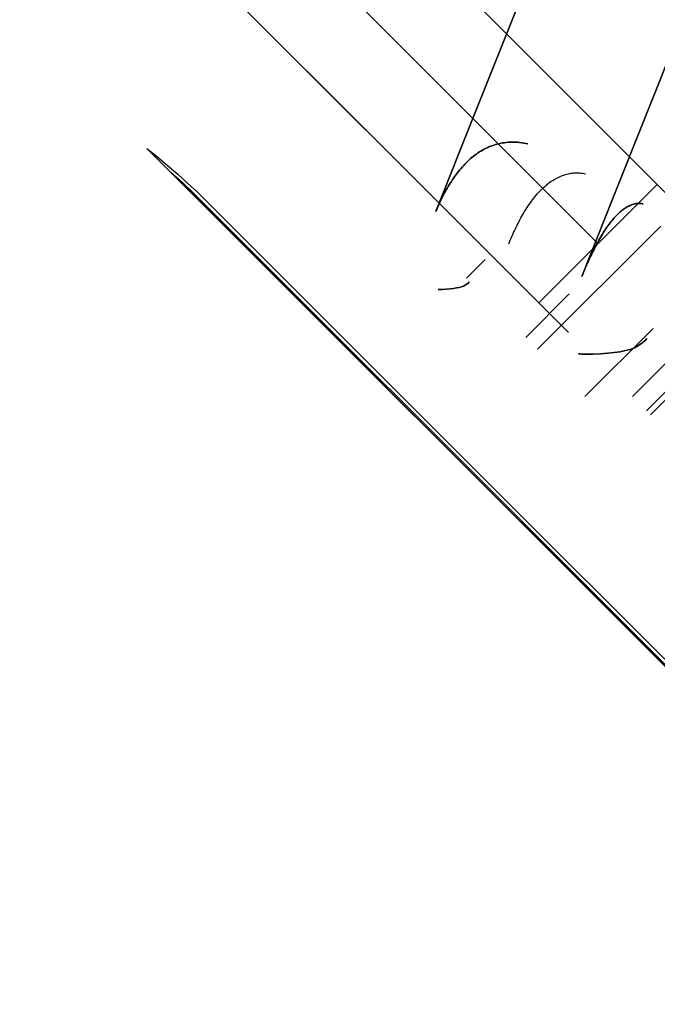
# Model space of a CAD drawing. Header units: millimetres. Extents: x -630 to 192, y -7 to 1615.
# Tile 24 of 249: x -587.18 to -581.47, y 48.36 to 57.17. Entities that reach past the tile are written whole.
import ezdxf

# ---------------------------------------------------------------- set-up
doc = ezdxf.new("R2010")
doc.units = ezdxf.units.MM
doc.header["$MEASUREMENT"] = 0
doc.layers.add('OVIDIO 160x80x72h', color=7, linetype='Continuous')

msp = doc.modelspace()

# ---------------------------------------------------------------- linework, layer by layer
at = {"layer": 'OVIDIO 160x80x72h', "extrusion": (0.108979, 0.202852, 0.973126)}
for points in [[(553.5254, 272.455), (553.5254, 433.1109)], [(553.5254, 433.1109), (553.5254, 272.455)], [(553.2299, 433.1109), (553.2299, 272.455)], [(552.9345, 433.1109), (552.9345, 272.455)], [(552.9345, 272.455), (552.9345, 433.1109)]]:
    msp.add_lwpolyline(points, dxfattribs=at)
at = {"layer": 'OVIDIO 160x80x72h', "extrusion": (-0.045678, -0.114881, 0.992329)}
msp.add_lwpolyline([(-561.1745, -79.4979), (-561.1745, 29.4169)], dxfattribs=at)
at = {"layer": 'OVIDIO 160x80x72h', "extrusion": (0.021464, 0.046296, 0.998697)}
for points in [[(559.0309, 153.3604), (559.0309, 254.663)], [(560.5168, 154.3242), (560.5168, 254.8372)]]:
    msp.add_lwpolyline(points, dxfattribs=at)
at = {"layer": 'OVIDIO 160x80x72h', "extrusion": (0.235702, 0.235702, 0.942809)}
for points in [[(442.3418, 639.8066), (442.3418, 530.7288)], [(441.3931, 530.7288), (441.3931, 639.8066)], [(439.4957, 639.8066), (439.4957, 530.7288)], [(438.547, 530.7288), (438.547, 639.8066)], [(426.0061, 618.8965), (426.0061, 513.4885)], [(422.4996, 613.8023), (422.4996, 509.2619)]]:
    msp.add_lwpolyline(points, dxfattribs=at)
at = {"layer": 'OVIDIO 160x80x72h', "extrusion": (0.108989, 0.202866, 0.973122)}
for points in [[(552.524, 416.5061), (552.524, 359.125)], [(552.524, 359.125), (552.524, 416.5061)], [(551.811, 359.125), (551.811, 416.5061)]]:
    msp.add_lwpolyline(points, dxfattribs=at)
at = {"layer": 'OVIDIO 160x80x72h', "extrusion": (0.108986, 0.202861, 0.973124)}
for points in [[(551.0986, 359.1201), (551.0986, 416.5012)], [(551.0986, 416.5012), (551.0986, 359.1201)]]:
    msp.add_lwpolyline(points, dxfattribs=at)
at = {"layer": 'OVIDIO 160x80x72h', "extrusion": (0.202852, 0.108979, 0.973126)}
for points in [[(290.563, 519.5545), (290.563, 680.2104)], [(290.563, 680.2104), (290.563, 519.5545)], [(290.2675, 680.2104), (290.2675, 519.5545)], [(289.9721, 519.5545), (289.9721, 680.2104)], [(289.9721, 680.2104), (289.9721, 519.5545)]]:
    msp.add_lwpolyline(points, dxfattribs=at)
at = {"layer": 'OVIDIO 160x80x72h', "extrusion": (0.046296, 0.021464, 0.998697)}
for points in [[(268.0672, 456.0707), (268.0672, 557.3752)], [(266.581, 457.0389), (266.581, 557.5502)]]:
    msp.add_lwpolyline(points, dxfattribs=at)
at = {"layer": 'OVIDIO 160x80x72h', "extrusion": (0.999884, 0.000231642, -0.015217)}
for points in [[(65.6203, -9.1421), (55.5167, 654.5109)], [(65.0935, -9.1617), (54.9897, 654.5028)], [(54.9897, 654.5028), (65.0935, -9.1617)], [(64.1202, -9.143), (54.0169, 654.488)], [(57.0615, -9.033), (49.6042, 480.8001)]]:
    msp.add_lwpolyline(points, dxfattribs=at)
at = {"layer": 'OVIDIO 160x80x72h', "extrusion": (0.999884, 0.000231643, -0.015217)}
for points in [[(54.9894, 654.5028), (65.0926, -9.1229)], [(65.0926, -9.1229), (54.9894, 654.5028)]]:
    msp.add_lwpolyline(points, dxfattribs=at)
at = {"layer": 'OVIDIO 160x80x72h'}
for points in [[(-590.7358, 64.9558), (-581.473, 55.693)], [(-581.473, 55.693), (-590.7358, 64.9558)], [(-591.2662, 64.4255), (-582.0034, 55.1626)], [(-582.5337, 54.6323), (-591.7965, 63.8951)], [(-591.7965, 63.8951), (-582.5337, 54.6323)], [(-566.8675, 36.8448), (-586.0377, 56.0149)], [(-585.8242, 55.8015), (-567.0809, 37.0582)], [(-582.5337, 54.6323), (-581.473, 55.693)], [(-581.473, 55.693), (-582.5337, 54.6323)], [(-581.4418, 55.3207), (-582.544, 54.2184)], [(-583.0135, 55.0214), (-583.1803, 54.8546)], [(-583.1803, 54.8546), (-583.0135, 55.0214)], [(-581.5694, 53.668), (-580.5087, 54.7286)], [(-582.2616, 54.7129), (-582.6501, 54.3244)], [(-581.5337, 53.6323), (-580.473, 54.693)], [(-582.1199, 53.7942), (-581.5097, 54.4044)], [(-581.5097, 54.4044), (-582.1199, 53.7942)]]:
    msp.add_lwpolyline(points, dxfattribs=at)
at = {"layer": 'OVIDIO 160x80x72h', "extrusion": (0.000231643, 0.999884, 0.015217)}
for points in [[(582.1323, 662.5282), (592.2356, -1.1057)], [(592.2356, -1.1057), (582.1323, 662.5282)], [(591.8113, -1.104), (581.7081, 662.5217)], [(581.7081, 662.5217), (591.8113, -1.104)]]:
    msp.add_lwpolyline(points, dxfattribs=at)
at = {"layer": 'OVIDIO 160x80x72h', "extrusion": (0.015219, -0.015219, 0.999768)}
for points in [[(-590.6654, 64.8094), (-581.2878, 55.434)], [(-591.7259, 63.7486), (-582.3484, 54.3732)], [(-590.6654, 64.8094), (-590.6939, 64.8373), (-590.7234, 64.8648), (-590.7537, 64.8919), (-590.7849, 64.9186), (-590.8169, 64.9447), (-590.8499, 64.9703), (-590.8836, 64.9953), (-590.9182, 65.0197), (-590.9537, 65.0434), (-590.9899, 65.0665), (-591.0269, 65.0888), (-591.0647, 65.1104), (-591.1033, 65.1312), (-591.1426, 65.1511), (-591.1826, 65.1702), (-591.2233, 65.1884), (-591.2646, 65.2057), (-591.3066, 65.222), (-591.3491, 65.2374), (-591.3922, 65.2517), (-591.4358, 65.2649), (-591.4799, 65.2771), (-591.5244, 65.2883), (-591.5694, 65.2983), (-591.6147, 65.3071), (-591.6603, 65.3149), (-591.7062, 65.3214), (-591.7523, 65.3268), (-591.7986, 65.331), (-591.8451, 65.334), (-591.8916, 65.3358), (-591.9382, 65.3364), (-591.9848, 65.3358), (-592.0313, 65.334), (-592.0778, 65.331), (-592.1241, 65.3268), (-592.1702, 65.3214), (-592.2161, 65.3148), (-592.2617, 65.3071), (-592.307, 65.2982), (-592.352, 65.2882), (-592.3965, 65.277), (-592.4406, 65.2648), (-592.4842, 65.2515), (-592.5273, 65.2372), (-592.5698, 65.2219), (-592.6118, 65.2056), (-592.6531, 65.1883), (-592.6938, 65.1701), (-592.7338, 65.151), (-592.7731, 65.131), (-592.8116, 65.1102), (-592.8494, 65.0886), (-592.8865, 65.0663), (-592.9227, 65.0432), (-592.9581, 65.0194), (-592.9927, 64.995), (-593.0265, 64.97), (-593.0594, 64.9444), (-593.0914, 64.9183), (-593.1226, 64.8917), (-593.1529, 64.8645), (-593.1824, 64.837), (-593.2109, 64.8091)], [(-593.2109, 64.8091), (-593.1824, 64.837), (-593.1529, 64.8645), (-593.1226, 64.8917), (-593.0914, 64.9183), (-593.0594, 64.9444), (-593.0265, 64.97), (-592.9927, 64.995), (-592.9581, 65.0194), (-592.9227, 65.0432), (-592.8865, 65.0663), (-592.8494, 65.0886), (-592.8116, 65.1102), (-592.7731, 65.131), (-592.7338, 65.151), (-592.6938, 65.1701), (-592.6531, 65.1883), (-592.6118, 65.2056), (-592.5698, 65.2219), (-592.5273, 65.2372), (-592.4842, 65.2515), (-592.4406, 65.2648), (-592.3965, 65.277), (-592.352, 65.2882), (-592.307, 65.2982), (-592.2617, 65.3071), (-592.2161, 65.3148), (-592.1702, 65.3214), (-592.1241, 65.3268), (-592.0778, 65.331), (-592.0313, 65.334), (-591.9848, 65.3358), (-591.9382, 65.3364), (-591.8916, 65.3358), (-591.8451, 65.334), (-591.7986, 65.331), (-591.7523, 65.3268), (-591.7062, 65.3214), (-591.6603, 65.3149), (-591.6147, 65.3071), (-591.5694, 65.2983), (-591.5244, 65.2883), (-591.4799, 65.2771), (-591.4358, 65.2649), (-591.3922, 65.2517), (-591.3491, 65.2374), (-591.3066, 65.222), (-591.2646, 65.2057), (-591.2233, 65.1884), (-591.1826, 65.1702), (-591.1426, 65.1511), (-591.1033, 65.1312), (-591.0647, 65.1104), (-591.0269, 65.0888), (-590.9899, 65.0665), (-590.9537, 65.0434), (-590.9182, 65.0197), (-590.8836, 64.9953), (-590.8499, 64.9703), (-590.8169, 64.9447), (-590.7849, 64.9186), (-590.7537, 64.8919), (-590.7234, 64.8648), (-590.6939, 64.8373), (-590.6654, 64.8094)], [(-591.3017, 64.1729), (-592.4041, 65.275)], [(-593.2109, 64.8091), (-592.1502, 63.7485)], [(-592.1502, 63.7485), (-593.2109, 64.8091)], [(-591.8367, 64.062), (-592.5466, 64.7717)], [(-591.7259, 63.7486), (-591.7307, 63.7532), (-591.7356, 63.7578), (-591.7406, 63.7623), (-591.7458, 63.7668), (-591.7512, 63.7711), (-591.7567, 63.7754), (-591.7623, 63.7796), (-591.768, 63.7836), (-591.774, 63.7876), (-591.78, 63.7914), (-591.7862, 63.7952), (-591.7925, 63.7988), (-591.7989, 63.8022), (-591.8054, 63.8055), (-591.8121, 63.8087), (-591.8189, 63.8118), (-591.8258, 63.8146), (-591.8328, 63.8174), (-591.8399, 63.8199), (-591.847, 63.8223), (-591.8543, 63.8245), (-591.8617, 63.8265), (-591.8691, 63.8284), (-591.8766, 63.8301), (-591.8841, 63.8315), (-591.8917, 63.8328), (-591.8994, 63.8339), (-591.9071, 63.8348), (-591.9148, 63.8355), (-591.9225, 63.836), (-591.9303, 63.8363), (-591.938, 63.8364), (-591.9458, 63.8363), (-591.9536, 63.836), (-591.9613, 63.8355), (-591.969, 63.8348), (-591.9767, 63.8339), (-591.9844, 63.8328), (-591.992, 63.8315), (-591.9995, 63.83), (-592.007, 63.8284), (-592.0144, 63.8265), (-592.0218, 63.8245), (-592.029, 63.8223), (-592.0362, 63.8199), (-592.0433, 63.8173), (-592.0503, 63.8146), (-592.0572, 63.8117), (-592.064, 63.8087), (-592.0706, 63.8055), (-592.0772, 63.8022), (-592.0836, 63.7987), (-592.0899, 63.7951), (-592.0961, 63.7914), (-592.1021, 63.7876), (-592.108, 63.7836), (-592.1138, 63.7795), (-592.1194, 63.7754), (-592.1249, 63.7711), (-592.1302, 63.7667), (-592.1354, 63.7623), (-592.1405, 63.7578), (-592.1454, 63.7532), (-592.1502, 63.7485)], [(-592.1502, 63.7485), (-592.1454, 63.7532), (-592.1405, 63.7578), (-592.1354, 63.7623), (-592.1302, 63.7667), (-592.1249, 63.7711), (-592.1194, 63.7754), (-592.1138, 63.7795), (-592.108, 63.7836), (-592.1021, 63.7876), (-592.0961, 63.7914), (-592.0899, 63.7951), (-592.0836, 63.7987), (-592.0772, 63.8022), (-592.0706, 63.8055), (-592.064, 63.8087), (-592.0572, 63.8117), (-592.0503, 63.8146), (-592.0433, 63.8173), (-592.0362, 63.8199), (-592.029, 63.8223), (-592.0218, 63.8245), (-592.0144, 63.8265), (-592.007, 63.8284), (-591.9995, 63.83), (-591.992, 63.8315), (-591.9844, 63.8328), (-591.9767, 63.8339), (-591.969, 63.8348), (-591.9613, 63.8355), (-591.9536, 63.836), (-591.9458, 63.8363), (-591.938, 63.8364), (-591.9303, 63.8363), (-591.9225, 63.836), (-591.9148, 63.8355), (-591.9071, 63.8348), (-591.8994, 63.8339), (-591.8917, 63.8328), (-591.8841, 63.8315), (-591.8766, 63.8301), (-591.8691, 63.8284), (-591.8617, 63.8265), (-591.8543, 63.8245), (-591.847, 63.8223), (-591.8399, 63.8199), (-591.8328, 63.8174), (-591.8258, 63.8146), (-591.8189, 63.8118), (-591.8121, 63.8087), (-591.8054, 63.8055), (-591.7989, 63.8022), (-591.7925, 63.7988), (-591.7862, 63.7952), (-591.78, 63.7914), (-591.774, 63.7876), (-591.768, 63.7836), (-591.7623, 63.7796), (-591.7567, 63.7754), (-591.7512, 63.7711), (-591.7458, 63.7668), (-591.7406, 63.7623), (-591.7356, 63.7578), (-591.7307, 63.7532), (-591.7259, 63.7486)], [(-591.7259, 63.7486), (-591.4732, 63.4959)], [(-591.4732, 63.4959), (-591.7259, 63.7486)]]:
    msp.add_lwpolyline(points, dxfattribs=at)
at = {"layer": 'OVIDIO 160x80x72h', "extrusion": (0.000231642, 0.999884, 0.015217)}
msp.add_lwpolyline([(583.7801, -1.0142), (576.3228, 488.8178)], dxfattribs=at)
at = {"layer": 'OVIDIO 160x80x72h', "extrusion": (0.264208, 0.933612, 0.241996)}
for points in [[(575.8787, 672.2591), (574.7387, 673.234)], [(574.7387, 673.234), (575.8787, 672.2591)]]:
    msp.add_lwpolyline(points, dxfattribs=at)
at = {"layer": 'OVIDIO 160x80x72h', "extrusion": (0.366639, 0.922113, 0.123629)}
for points in [[(562.116, 681.7946), (562.0502, 681.7174), (561.9812, 681.6417), (561.9089, 681.5678), (561.8336, 681.4958), (561.7947, 681.4606), (561.7552, 681.426), (561.7148, 681.3919), (561.6738, 681.3585), (561.632, 681.3256), (561.5895, 681.2935), (561.5463, 681.2619), (561.5025, 681.2311), (561.4579, 681.201), (561.4128, 681.1716), (561.367, 681.143), (561.3206, 681.1152), (561.2736, 681.0881), (561.2261, 681.0618), (561.178, 681.0364), (561.1293, 681.0118), (561.0802, 680.9881), (561.0306, 680.9652), (560.9805, 680.9432), (560.93, 680.9221), (560.8791, 680.902), (560.8278, 680.8827), (560.7762, 680.8644), (560.7242, 680.847), (560.6719, 680.8306), (560.6193, 680.8152), (560.5664, 680.8007), (560.5134, 680.7871), (560.4601, 680.7746), (560.4066, 680.7631), (560.353, 680.7525), (560.2993, 680.7429), (560.2455, 680.7343), (560.1916, 680.7267), (560.1377, 680.7201), (560.0838, 680.7145), (560.0299, 680.7099), (559.976, 680.7062), (559.9222, 680.7035), (559.8685, 680.7018), (559.8149, 680.701), (559.7614, 680.7013), (559.7081, 680.7024), (559.655, 680.7045), (559.6022, 680.7075), (559.5495, 680.7115), (559.4971, 680.7163), (559.4451, 680.722), (559.3418, 680.7361), (559.24, 680.7537), (559.1397, 680.7745), (559.041, 680.7985)], [(559.041, 680.7985), (559.1397, 680.7745), (559.24, 680.7537), (559.3418, 680.7361), (559.4451, 680.722), (559.4971, 680.7163), (559.5495, 680.7115), (559.6022, 680.7075), (559.655, 680.7045), (559.7081, 680.7024), (559.7614, 680.7013), (559.8149, 680.701), (559.8685, 680.7018), (559.9222, 680.7035), (559.976, 680.7062), (560.0299, 680.7099), (560.0838, 680.7145), (560.1377, 680.7201), (560.1916, 680.7267), (560.2455, 680.7343), (560.2993, 680.7429), (560.353, 680.7525), (560.4066, 680.7631), (560.4601, 680.7746), (560.5134, 680.7871), (560.5664, 680.8007), (560.6193, 680.8152), (560.6719, 680.8306), (560.7242, 680.847), (560.7762, 680.8644), (560.8278, 680.8827), (560.8791, 680.902), (560.93, 680.9221), (560.9805, 680.9432), (561.0306, 680.9652), (561.0802, 680.9881), (561.1293, 681.0118), (561.178, 681.0364), (561.2261, 681.0618), (561.2736, 681.0881), (561.3206, 681.1152), (561.367, 681.143), (561.4128, 681.1716), (561.4579, 681.201), (561.5025, 681.2311), (561.5463, 681.2619), (561.5895, 681.2935), (561.632, 681.3256), (561.6738, 681.3585), (561.7148, 681.3919), (561.7552, 681.426), (561.7947, 681.4606), (561.8336, 681.4958), (561.9089, 681.5678), (561.9812, 681.6417), (562.0502, 681.7174), (562.116, 681.7946)], [(559.4203, 682.2498), (559.4696, 682.2378), (559.5198, 682.2273), (559.5707, 682.2186), (559.6223, 682.2115), (559.6484, 682.2087), (559.6746, 682.2062), (559.7009, 682.2043), (559.7273, 682.2028), (559.7539, 682.2017), (559.7805, 682.2011), (559.8072, 682.201), (559.834, 682.2014), (559.8609, 682.2023), (559.8878, 682.2036), (559.9147, 682.2054), (559.9417, 682.2078), (559.9687, 682.2106), (559.9956, 682.2139), (560.0226, 682.2177), (560.0495, 682.222), (560.0763, 682.2268), (560.1031, 682.232), (560.1299, 682.2378), (560.1565, 682.2441), (560.183, 682.2508), (560.2094, 682.2581), (560.2357, 682.2658), (560.2619, 682.274), (560.2879, 682.2827), (560.3137, 682.2919), (560.3394, 682.3015), (560.3648, 682.3116), (560.3901, 682.3221), (560.4151, 682.3331), (560.4399, 682.3445), (560.4645, 682.3564), (560.4888, 682.3687), (560.5128, 682.3814), (560.5366, 682.3946), (560.5601, 682.4081), (560.5833, 682.422), (560.6062, 682.4363), (560.6288, 682.451), (560.651, 682.4661), (560.673, 682.4815), (560.6946, 682.4972), (560.7158, 682.5133), (560.7367, 682.5297), (560.7572, 682.5465), (560.7774, 682.5635), (560.7972, 682.5808), (560.8166, 682.5984), (560.8543, 682.6344), (560.8904, 682.6713), (560.9249, 682.7092), (560.9578, 682.7478)], [(560.9578, 682.7478), (560.9249, 682.7092), (560.8904, 682.6713), (560.8543, 682.6344), (560.8166, 682.5984), (560.7972, 682.5808), (560.7774, 682.5635), (560.7572, 682.5465), (560.7367, 682.5297), (560.7158, 682.5133), (560.6946, 682.4972), (560.673, 682.4815), (560.651, 682.4661), (560.6288, 682.451), (560.6062, 682.4363), (560.5833, 682.422), (560.5601, 682.4081), (560.5366, 682.3946), (560.5128, 682.3814), (560.4888, 682.3687), (560.4645, 682.3564), (560.4399, 682.3445), (560.4151, 682.3331), (560.3901, 682.3221), (560.3648, 682.3116), (560.3394, 682.3015), (560.3137, 682.2919), (560.2879, 682.2827), (560.2619, 682.274), (560.2357, 682.2658), (560.2094, 682.2581), (560.183, 682.2508), (560.1565, 682.2441), (560.1299, 682.2378), (560.1031, 682.232), (560.0763, 682.2268), (560.0495, 682.222), (560.0226, 682.2177), (559.9956, 682.2139), (559.9687, 682.2106), (559.9417, 682.2078), (559.9147, 682.2054), (559.8878, 682.2036), (559.8609, 682.2023), (559.834, 682.2014), (559.8072, 682.201), (559.7805, 682.2011), (559.7539, 682.2017), (559.7273, 682.2028), (559.7009, 682.2043), (559.6746, 682.2062), (559.6484, 682.2087), (559.6223, 682.2115), (559.5707, 682.2186), (559.5198, 682.2273), (559.4696, 682.2378), (559.4203, 682.2498)]]:
    msp.add_lwpolyline(points, dxfattribs=at)
at = {"layer": 'OVIDIO 160x80x72h', "extrusion": (0.345247, 0.923255, 0.168535)}
msp.add_lwpolyline([(564.4185, 684.0491), (565.786, 683.4327)], dxfattribs=at)
at = {"layer": 'OVIDIO 160x80x72h', "extrusion": (-0.276089, 0.12261, 0.953279)}
for points in [[(185.1564, -325.1891), (185.1564, -327.5118)], [(186.1303, -328.0937), (186.1303, -326.5937)], [(186.1303, -326.5937), (186.1303, -328.0937)], [(186.6277, -326.5937), (186.6277, -328.0937)], [(186.7754, -326.5933), (186.7754, -328.0933)], [(186.7754, -328.0933), (186.7754, -326.5933)], [(186.7658, -326.5936), (186.7658, -328.0936)]]:
    msp.add_lwpolyline(points, dxfattribs=at)
at = {"layer": 'OVIDIO 160x80x72h', "extrusion": (0.000995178, 0.999995, -0.002882)}
for points in [[(581.6832, 667.8102), (581.0096, 665.8594)], [(582.8849, 667.2058), (582.8316, 667.0517)]]:
    msp.add_lwpolyline(points, dxfattribs=at)
at = {"layer": 'OVIDIO 160x80x72h', "extrusion": (0.871231, -0.386908, 0.302091)}
for points in [[(-186.1295, 804.3215), (-186.1473, 804.3189), (-186.1651, 804.3159), (-186.1829, 804.3125), (-186.2007, 804.3086), (-186.2184, 804.3043), (-186.2361, 804.2995), (-186.2538, 804.2943), (-186.2713, 804.2886), (-186.2887, 804.2825), (-186.3061, 804.2759), (-186.3232, 804.2689), (-186.3403, 804.2615), (-186.3571, 804.2536), (-186.3738, 804.2453), (-186.3903, 804.2366), (-186.4065, 804.2274), (-186.4225, 804.2179), (-186.4383, 804.208), (-186.4538, 804.1977), (-186.4691, 804.187), (-186.484, 804.176), (-186.4987, 804.1646), (-186.513, 804.1529), (-186.527, 804.1408), (-186.5407, 804.1285), (-186.554, 804.1158), (-186.567, 804.1029), (-186.5796, 804.0897), (-186.5919, 804.0762), (-186.6038, 804.0625), (-186.6153, 804.0486), (-186.6264, 804.0344), (-186.6371, 804.02), (-186.6476, 804.0053), (-186.6577, 803.9903), (-186.6675, 803.975), (-186.677, 803.9593), (-186.6861, 803.9434), (-186.6948, 803.9273), (-186.7032, 803.9108), (-186.7112, 803.8942), (-186.7188, 803.8773), (-186.726, 803.8602), (-186.7327, 803.8429), (-186.7391, 803.8254), (-186.745, 803.8077), (-186.7504, 803.7899), (-186.7555, 803.7719), (-186.76, 803.7539), (-186.7642, 803.7357), (-186.7678, 803.7174), (-186.771, 803.6991), (-186.7738, 803.6807), (-186.7761, 803.6623), (-186.7779, 803.6439), (-186.7793, 803.6255), (-186.7802, 803.6071), (-186.7807, 803.5887), (-186.7807, 803.5703), (-186.7802, 803.5521), (-186.7794, 803.5339), (-186.7781, 803.5158), (-186.7763, 803.4979), (-186.7742, 803.48)], [(-186.7742, 803.48), (-186.7763, 803.4979), (-186.7781, 803.5158), (-186.7794, 803.5339), (-186.7802, 803.5521), (-186.7807, 803.5703), (-186.7807, 803.5887), (-186.7802, 803.6071), (-186.7793, 803.6255), (-186.7779, 803.6439), (-186.7761, 803.6623), (-186.7738, 803.6807), (-186.771, 803.6991), (-186.7678, 803.7174), (-186.7642, 803.7357), (-186.76, 803.7539), (-186.7555, 803.7719), (-186.7504, 803.7899), (-186.745, 803.8077), (-186.7391, 803.8254), (-186.7327, 803.8429), (-186.726, 803.8602), (-186.7188, 803.8773), (-186.7112, 803.8942), (-186.7032, 803.9108), (-186.6948, 803.9273), (-186.6861, 803.9434), (-186.677, 803.9593), (-186.6675, 803.975), (-186.6577, 803.9903), (-186.6476, 804.0053), (-186.6371, 804.02), (-186.6264, 804.0344), (-186.6153, 804.0486), (-186.6038, 804.0625), (-186.5919, 804.0762), (-186.5796, 804.0897), (-186.567, 804.1029), (-186.554, 804.1158), (-186.5407, 804.1285), (-186.527, 804.1408), (-186.513, 804.1529), (-186.4987, 804.1646), (-186.484, 804.176), (-186.4691, 804.187), (-186.4538, 804.1977), (-186.4383, 804.208), (-186.4225, 804.2179), (-186.4065, 804.2274), (-186.3903, 804.2366), (-186.3738, 804.2453), (-186.3571, 804.2536), (-186.3403, 804.2615), (-186.3232, 804.2689), (-186.3061, 804.2759), (-186.2887, 804.2825), (-186.2713, 804.2886), (-186.2538, 804.2943), (-186.2361, 804.2995), (-186.2184, 804.3043), (-186.2007, 804.3086), (-186.1829, 804.3125), (-186.1651, 804.3159), (-186.1473, 804.3189), (-186.1295, 804.3215)]]:
    msp.add_lwpolyline(points, dxfattribs=at)
at = {"layer": 'OVIDIO 160x80x72h', "extrusion": (0.871231, -0.38691, 0.30209)}
msp.add_lwpolyline([(-186.7765, 803.4785), (-186.7787, 803.4965), (-186.7804, 803.5145), (-186.7817, 803.5327), (-186.7826, 803.551), (-186.783, 803.5693), (-186.783, 803.5877), (-186.7825, 803.6062), (-186.7815, 803.6247), (-186.7801, 803.6432), (-186.7783, 803.6617), (-186.7759, 803.6802), (-186.7731, 803.6986), (-186.7699, 803.717), (-186.7662, 803.7353), (-186.762, 803.7535), (-186.7574, 803.7717), (-186.7523, 803.7896), (-186.7468, 803.8075), (-186.7408, 803.8252), (-186.7345, 803.8427), (-186.7277, 803.86), (-186.7204, 803.8772), (-186.7128, 803.8941), (-186.7048, 803.9107), (-186.6964, 803.9272), (-186.6876, 803.9433), (-186.6784, 803.9592), (-186.6689, 803.9749), (-186.6591, 803.9902), (-186.6489, 804.0052), (-186.6384, 804.0199), (-186.6277, 804.0343), (-186.6166, 804.0483), (-186.6051, 804.0622), (-186.5932, 804.0759), (-186.581, 804.0893), (-186.5684, 804.1025), (-186.5554, 804.1154), (-186.5421, 804.128), (-186.5284, 804.1403), (-186.5144, 804.1523), (-186.5001, 804.164), (-186.4854, 804.1754), (-186.4705, 804.1864), (-186.4552, 804.1971), (-186.4397, 804.2074), (-186.4239, 804.2173), (-186.4079, 804.2268), (-186.3916, 804.2359), (-186.3751, 804.2446), (-186.3584, 804.2529), (-186.3416, 804.2608), (-186.3245, 804.2682), (-186.3073, 804.2752), (-186.29, 804.2818), (-186.2725, 804.2879), (-186.2549, 804.2936), (-186.2372, 804.2989), (-186.2195, 804.3036), (-186.2017, 804.308), (-186.1839, 804.3119), (-186.166, 804.3153), (-186.1481, 804.3183), (-186.1303, 804.3209)], dxfattribs=at)
at = {"layer": 'OVIDIO 160x80x72h', "extrusion": (0.707107, 0.707107, 0)}
for points in [[(448.5444, 1.8662), (448.545, 1.8161), (448.5469, 1.7659), (448.5501, 1.7157), (448.5545, 1.6656), (448.5602, 1.6155), (448.5671, 1.5656), (448.5753, 1.5159), (448.5847, 1.4664), (448.5954, 1.4171), (448.6074, 1.3682), (448.6205, 1.3197), (448.6348, 1.2716), (448.6503, 1.2239), (448.667, 1.1767), (448.6847, 1.1301), (448.7036, 1.0841), (448.7236, 1.0386), (448.7446, 0.9939), (448.7667, 0.9498), (448.7897, 0.9064), (448.8137, 0.8638), (448.8386, 0.822), (448.8644, 0.781), (448.891, 0.7408), (448.9185, 0.7015), (448.9467, 0.6631), (448.9757, 0.6255), (449.0053, 0.5889), (449.0357, 0.5533), (449.0666, 0.5185), (449.0981, 0.4848), (449.1302, 0.4519), (449.163, 0.4199), (449.1967, 0.3884), (449.2315, 0.3574), (449.2672, 0.3271), (449.3038, 0.2974), (449.3413, 0.2685), (449.3797, 0.2403), (449.419, 0.2128), (449.4592, 0.1862), (449.5002, 0.1604), (449.542, 0.1355), (449.5847, 0.1115), (449.628, 0.0884), (449.6721, 0.0664), (449.7169, 0.0454), (449.7623, 0.0254), (449.8083, 0.0065), (449.855, -0.0113), (449.9021, -0.0279), (449.9498, -0.0434), (449.9979, -0.0577), (450.0465, -0.0709), (450.0954, -0.0828), (450.1446, -0.0935), (450.1941, -0.1029), (450.2438, -0.1111), (450.2937, -0.1181), (450.3438, -0.1238), (450.3939, -0.1282), (450.4441, -0.1313), (450.4943, -0.1332), (450.5444, -0.1338)], [(448.5444, 1.8662), (448.5449, 1.8218), (448.5464, 1.777), (448.5489, 1.7319), (448.5525, 1.6865), (448.5571, 1.6407), (448.5629, 1.5948), (448.5698, 1.5486), (448.5778, 1.5022), (448.5869, 1.4557), (448.5973, 1.4092), (448.6088, 1.3625), (448.6216, 1.3158), (448.6355, 1.2692), (448.6507, 1.2227), (448.6672, 1.1762), (448.6848, 1.13), (448.7037, 1.0839), (448.7238, 1.0381), (448.7452, 0.9927), (448.7678, 0.9476), (448.7916, 0.9029), (448.8167, 0.8586), (448.843, 0.8149), (448.8704, 0.7717), (448.899, 0.7292), (448.9288, 0.6873), (448.9597, 0.646), (448.9917, 0.6056), (449.0248, 0.5659), (449.0589, 0.527), (449.094, 0.489), (449.1302, 0.4519), (449.1672, 0.4158), (449.2052, 0.3807), (449.2441, 0.3465), (449.2838, 0.3135), (449.3243, 0.2815), (449.3655, 0.2506), (449.4074, 0.2208), (449.45, 0.1922), (449.4931, 0.1647), (449.5369, 0.1385), (449.5811, 0.1134), (449.6258, 0.0896), (449.6709, 0.067), (449.7164, 0.0456), (449.7621, 0.0255), (449.8082, 0.0066), (449.8545, -0.0111), (449.9009, -0.0275), (449.9474, -0.0427), (449.9941, -0.0566), (450.0407, -0.0694), (450.0874, -0.0809), (450.134, -0.0913), (450.1805, -0.1004), (450.2268, -0.1085), (450.273, -0.1153), (450.319, -0.1211), (450.3647, -0.1257), (450.4101, -0.1293), (450.4552, -0.1319), (450.5, -0.1333), (450.5444, -0.1338)], [(450.5444, -0.1338), (450.5, -0.1333), (450.4552, -0.1319), (450.4101, -0.1293), (450.3647, -0.1257), (450.319, -0.1211), (450.273, -0.1153), (450.2268, -0.1085), (450.1805, -0.1004), (450.134, -0.0913), (450.0874, -0.0809), (450.0407, -0.0694), (449.9941, -0.0566), (449.9474, -0.0427), (449.9009, -0.0275), (449.8545, -0.0111), (449.8082, 0.0066), (449.7621, 0.0255), (449.7164, 0.0456), (449.6709, 0.067), (449.6258, 0.0896), (449.5811, 0.1134), (449.5369, 0.1385), (449.4931, 0.1647), (449.45, 0.1922), (449.4074, 0.2208), (449.3655, 0.2506), (449.3243, 0.2815), (449.2838, 0.3135), (449.2441, 0.3465), (449.2052, 0.3807), (449.1672, 0.4158), (449.1302, 0.4519), (449.094, 0.489), (449.0589, 0.527), (449.0248, 0.5659), (448.9917, 0.6056), (448.9597, 0.646), (448.9288, 0.6873), (448.899, 0.7292), (448.8704, 0.7717), (448.843, 0.8149), (448.8167, 0.8586), (448.7916, 0.9029), (448.7678, 0.9476), (448.7452, 0.9927), (448.7238, 1.0381), (448.7037, 1.0839), (448.6848, 1.13), (448.6672, 1.1762), (448.6507, 1.2227), (448.6355, 1.2692), (448.6216, 1.3158), (448.6088, 1.3625), (448.5973, 1.4092), (448.5869, 1.4557), (448.5778, 1.5022), (448.5698, 1.5486), (448.5629, 1.5948), (448.5571, 1.6407), (448.5525, 1.6865), (448.5489, 1.7319), (448.5464, 1.777), (448.5449, 1.8218), (448.5444, 1.8662)]]:
    msp.add_lwpolyline(points, dxfattribs=at)
at = {"layer": 'OVIDIO 160x80x72h', "extrusion": (0.997294, -0.007645, 0.073113)}
for points in [[(50.551, 704.3334), (50.3488, 706.2625)], [(50.3488, 706.2625), (50.551, 704.3334)]]:
    msp.add_lwpolyline(points, dxfattribs=at)
at = {"layer": 'OVIDIO 160x80x72h', "extrusion": (0.018371, -0.007538, 0.999803)}
for points in [[(-170.4233, 571.6956), (-170.4233, 573.3213)], [(-170.4233, 573.3213), (-170.4233, 571.6956)]]:
    msp.add_lwpolyline(points, dxfattribs=at)
at = {"layer": 'OVIDIO 160x80x72h', "extrusion": (-0.276068, 0.12261, 0.953286)}
for points in [[(186.4458, -327.0819), (186.4458, -328.6242)], [(186.6011, -326.6891), (186.6011, -328.2805)]]:
    msp.add_lwpolyline(points, dxfattribs=at)
at = {"layer": 'OVIDIO 160x80x72h', "extrusion": (0.881208, -0.265507, 0.391124)}
for points in [[(-115.7444, 836.9468), (-161.3641, 896.1669)], [(-161.3641, 896.1669), (-115.7444, 836.9468)]]:
    msp.add_lwpolyline(points, dxfattribs=at)
at = {"layer": 'OVIDIO 160x80x72h', "extrusion": (0.23831, 0.962875, -0.126807)}
for points in [[(577.581, 648.135), (579.2466, 648.9884)], [(579.2466, 648.9884), (577.581, 648.135)]]:
    msp.add_lwpolyline(points, dxfattribs=at)
at = {"layer": 'OVIDIO 160x80x72h', "extrusion": (0.871231, -0.386909, 0.302091)}
for points in [[(-186.1297, 804.3214), (-186.1474, 804.3188), (-186.1652, 804.3158), (-186.183, 804.3124), (-186.2008, 804.3085), (-186.2186, 804.3042), (-186.2363, 804.2994), (-186.2539, 804.2942), (-186.2714, 804.2885), (-186.2889, 804.2824), (-186.3062, 804.2758), (-186.3234, 804.2688), (-186.3404, 804.2613), (-186.3572, 804.2535), (-186.3739, 804.2452), (-186.3904, 804.2365), (-186.4067, 804.2273), (-186.4227, 804.2178), (-186.4384, 804.2079), (-186.454, 804.1976), (-186.4692, 804.1869), (-186.4842, 804.1759), (-186.4988, 804.1645), (-186.5131, 804.1528), (-186.5272, 804.1407), (-186.5408, 804.1284), (-186.5542, 804.1157), (-186.5672, 804.1028), (-186.5798, 804.0896), (-186.592, 804.0761), (-186.6039, 804.0624), (-186.6154, 804.0485), (-186.6265, 804.0343), (-186.6372, 804.0199), (-186.6477, 804.0052), (-186.6578, 803.9902), (-186.6676, 803.9749), (-186.6771, 803.9592), (-186.6862, 803.9433), (-186.695, 803.9272), (-186.7033, 803.9107), (-186.7113, 803.8941), (-186.7189, 803.8772), (-186.7261, 803.8601), (-186.7329, 803.8428), (-186.7392, 803.8253), (-186.7451, 803.8076), (-186.7506, 803.7898), (-186.7556, 803.7718), (-186.7602, 803.7538), (-186.7643, 803.7356), (-186.768, 803.7173), (-186.7712, 803.699), (-186.7739, 803.6806), (-186.7762, 803.6622), (-186.778, 803.6438), (-186.7794, 803.6254), (-186.7803, 803.6069), (-186.7808, 803.5886), (-186.7808, 803.5702), (-186.7804, 803.552), (-186.7795, 803.5338), (-186.7782, 803.5157), (-186.7764, 803.4977), (-186.7743, 803.4799)], [(-186.7743, 803.4799), (-186.7764, 803.4977), (-186.7782, 803.5157), (-186.7795, 803.5338), (-186.7804, 803.552), (-186.7808, 803.5702), (-186.7808, 803.5886), (-186.7803, 803.6069), (-186.7794, 803.6254), (-186.778, 803.6438), (-186.7762, 803.6622), (-186.7739, 803.6806), (-186.7712, 803.699), (-186.768, 803.7173), (-186.7643, 803.7356), (-186.7602, 803.7538), (-186.7556, 803.7718), (-186.7506, 803.7898), (-186.7451, 803.8076), (-186.7392, 803.8253), (-186.7329, 803.8428), (-186.7261, 803.8601), (-186.7189, 803.8772), (-186.7113, 803.8941), (-186.7033, 803.9107), (-186.695, 803.9272), (-186.6862, 803.9433), (-186.6771, 803.9592), (-186.6676, 803.9749), (-186.6578, 803.9902), (-186.6477, 804.0052), (-186.6372, 804.0199), (-186.6265, 804.0343), (-186.6154, 804.0485), (-186.6039, 804.0624), (-186.592, 804.0761), (-186.5798, 804.0896), (-186.5672, 804.1028), (-186.5542, 804.1157), (-186.5408, 804.1284), (-186.5272, 804.1407), (-186.5131, 804.1528), (-186.4988, 804.1645), (-186.4842, 804.1759), (-186.4692, 804.1869), (-186.454, 804.1976), (-186.4384, 804.2079), (-186.4227, 804.2178), (-186.4067, 804.2273), (-186.3904, 804.2365), (-186.3739, 804.2452), (-186.3572, 804.2535), (-186.3404, 804.2613), (-186.3234, 804.2688), (-186.3062, 804.2758), (-186.2889, 804.2824), (-186.2714, 804.2885), (-186.2539, 804.2942), (-186.2363, 804.2994), (-186.2186, 804.3042), (-186.2008, 804.3085), (-186.183, 804.3124), (-186.1652, 804.3158), (-186.1474, 804.3188), (-186.1297, 804.3214)]]:
    msp.add_lwpolyline(points, dxfattribs=at)
at = {"layer": 'OVIDIO 160x80x72h', "extrusion": (9.85324e-08, 9.85311e-08, 1)}
for points in [[(-581.6957, 53.7942), (-580.6351, 54.8549)], [(-580.6351, 54.8549), (-581.6957, 53.7942)]]:
    msp.add_lwpolyline(points, dxfattribs=at)
at = {"layer": 'OVIDIO 160x80x72h', "extrusion": (0.881275, -0.265352, 0.391079)}
for points in [[(-115.7834, 838.2292), (-158.1672, 893.2789)], [(-158.1672, 893.2789), (-115.7834, 838.2292)], [(-115.9626, 838.0917), (-158.3462, 893.1411)], [(-158.3462, 893.1411), (-115.9626, 838.0917)]]:
    msp.add_lwpolyline(points, dxfattribs=at)
at = {"layer": 'OVIDIO 160x80x72h', "extrusion": (0.009374, 0.99956, -0.028155)}
for points in [[(583.9715, 667.9499), (583.92, 667.7953)], [(583.92, 667.7953), (583.9715, 667.9499)]]:
    msp.add_lwpolyline(points, dxfattribs=at)
at = {"layer": 'OVIDIO 160x80x72h', "extrusion": (-0.276197, 0.122706, 0.953236)}
for points in [[(186.8386, -326.4521), (186.8386, -327.9521)], [(186.8386, -327.9521), (186.8386, -326.4521)]]:
    msp.add_lwpolyline(points, dxfattribs=at)
at = {"layer": 'OVIDIO 160x80x72h', "extrusion": (0.000993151, 0.999995, -0.002876)}
for points in [[(582.7373, 665.2777), (582.1541, 663.5887)], [(582.9081, 667.025), (582.2066, 664.9936)]]:
    msp.add_lwpolyline(points, dxfattribs=at)
at = {"layer": 'OVIDIO 160x80x72h', "extrusion": (0.998758, -0.003996, 0.049658)}
for points in [[(51.9876, 692.6015), (52.0771, 691.4904)], [(52.0771, 691.4904), (51.9876, 692.6015)]]:
    msp.add_lwpolyline(points, dxfattribs=at)
at = {"layer": 'OVIDIO 160x80x72h', "extrusion": (0.881185, -0.265561, 0.391139)}
for points in [[(-162.1255, 895.6349), (-115.8052, 835.5167)], [(-115.8052, 835.5167), (-162.1255, 895.6349)]]:
    msp.add_lwpolyline(points, dxfattribs=at)
at = {"layer": 'OVIDIO 160x80x72h', "extrusion": (0.881274, -0.265352, 0.39108)}
msp.add_lwpolyline([(-113.8201, 823.8547), (-158.133, 881.4098)], dxfattribs=at)
at = {"layer": 'OVIDIO 160x80x72h'}
for points in [[(-543.6786, 155.4878, 681.041), (-583.1794, 56.1419, 667.7216), (-583.4544, 55.4503, 667.6288)], [(-583.4544, 55.4503, 667.6288), (-583.1794, 56.1419, 667.7216), (-543.6786, 155.4878, 681.041)], [(-582.1475, 54.8699, 668.082), (-581.8725, 55.5615, 668.1747), (-542.3718, 154.9075, 681.4941)], [(-542.3718, 154.9075, 681.4941), (-581.8725, 55.5615, 668.1747), (-582.1475, 54.8699, 668.082)], [(-583.4544, 55.4503, 667.6288), (-583.4506, 55.4595, 667.63), (-583.4469, 55.4687, 667.6309), (-583.4431, 55.4778, 667.6317), (-583.4393, 55.4869, 667.6323), (-583.4354, 55.4959, 667.6327), (-583.4315, 55.5049, 667.6328), (-583.4276, 55.5138, 667.6329), (-583.4236, 55.5227, 667.6327), (-583.4195, 55.5315, 667.6323), (-583.4155, 55.5403, 667.6318), (-583.4114, 55.549, 667.6311), (-583.4072, 55.5577, 667.6302), (-583.403, 55.5663, 667.6292), (-583.3988, 55.5748, 667.6279), (-583.3945, 55.5834, 667.6265), (-583.3901, 55.5918, 667.625), (-583.3858, 55.6002, 667.6232), (-583.3813, 55.6086, 667.6213), (-583.3769, 55.6169, 667.6192), (-583.3724, 55.6252, 667.617), (-583.3678, 55.6334, 667.6146), (-583.3633, 55.6416, 667.612), (-583.3539, 55.6578, 667.6064), (-583.3445, 55.6738, 667.6002), (-583.3348, 55.6897, 667.5934), (-583.3249, 55.7053, 667.586), (-583.3149, 55.7208, 667.578), (-583.3047, 55.7361, 667.5694), (-583.2943, 55.7513, 667.5602), (-583.2837, 55.7662, 667.5505), (-583.273, 55.7809, 667.5403), (-583.2621, 55.7954, 667.5296), (-583.251, 55.8096, 667.5183), (-583.2397, 55.8235, 667.5065), (-583.2282, 55.8372, 667.4943), (-583.2166, 55.8506, 667.4816), (-583.2048, 55.8637, 667.4683), (-583.1929, 55.8765, 667.4547), (-583.1808, 55.8889, 667.4406), (-583.1685, 55.901, 667.426), (-583.156, 55.9127, 667.4111), (-583.1434, 55.924, 667.3957), (-583.1307, 55.935, 667.3799), (-583.1177, 55.9455, 667.3637), (-583.1047, 55.9557, 667.3472), (-583.0914, 55.9654, 667.3303), (-583.078, 55.9747, 667.313), (-583.0644, 55.9836, 667.2954), (-583.0507, 55.9921, 667.2775), (-583.0368, 56.0002, 667.2593), (-583.0228, 56.0078, 667.2408), (-583.0085, 56.0151, 667.222), (-582.9941, 56.0219, 667.2029), (-582.9796, 56.0283, 667.1836), (-582.9648, 56.0343, 667.1641), (-582.9499, 56.0399, 667.1443), (-582.9348, 56.045, 667.1243), (-582.9195, 56.0497, 667.1041), (-582.9041, 56.054, 667.0837), (-582.8885, 56.0579, 667.0632), (-582.8727, 56.0613, 667.0425), (-582.8567, 56.0643, 667.0216), (-582.8405, 56.0668, 667.0006), (-582.8242, 56.0688, 666.9794), (-582.8076, 56.0703, 666.958), (-582.7909, 56.0714, 666.9365), (-582.774, 56.0719, 666.9148), (-582.7568, 56.0719, 666.893), (-582.7395, 56.0713, 666.871), (-582.7219, 56.0702, 666.8489), (-582.7042, 56.0686, 666.8266), (-582.6862, 56.0663, 666.8042), (-582.6681, 56.0635, 666.7816), (-582.6497, 56.06, 666.7589), (-582.6311, 56.056, 666.7361)], [(-582.6311, 56.056, 666.7361), (-582.6497, 56.06, 666.7589), (-582.6681, 56.0635, 666.7816), (-582.6862, 56.0663, 666.8042), (-582.7042, 56.0686, 666.8266), (-582.7219, 56.0702, 666.8489), (-582.7395, 56.0713, 666.871), (-582.7568, 56.0719, 666.893), (-582.774, 56.0719, 666.9148), (-582.7909, 56.0714, 666.9365), (-582.8076, 56.0703, 666.958), (-582.8242, 56.0688, 666.9794), (-582.8405, 56.0668, 667.0006), (-582.8567, 56.0643, 667.0216), (-582.8727, 56.0613, 667.0425), (-582.8885, 56.0579, 667.0632), (-582.9041, 56.054, 667.0837), (-582.9195, 56.0497, 667.1041), (-582.9348, 56.045, 667.1243), (-582.9499, 56.0399, 667.1443), (-582.9648, 56.0343, 667.1641), (-582.9796, 56.0283, 667.1836), (-582.9941, 56.0219, 667.2029), (-583.0085, 56.0151, 667.222), (-583.0228, 56.0078, 667.2408), (-583.0368, 56.0002, 667.2593), (-583.0507, 55.9921, 667.2775), (-583.0644, 55.9836, 667.2954), (-583.078, 55.9747, 667.313), (-583.0914, 55.9654, 667.3303), (-583.1047, 55.9557, 667.3472), (-583.1177, 55.9455, 667.3637), (-583.1307, 55.935, 667.3799), (-583.1434, 55.924, 667.3957), (-583.156, 55.9127, 667.4111), (-583.1685, 55.901, 667.426), (-583.1808, 55.8889, 667.4406), (-583.1929, 55.8765, 667.4547), (-583.2048, 55.8637, 667.4683), (-583.2166, 55.8506, 667.4816), (-583.2282, 55.8372, 667.4943), (-583.2397, 55.8235, 667.5065), (-583.251, 55.8096, 667.5183), (-583.2621, 55.7954, 667.5296), (-583.273, 55.7809, 667.5403), (-583.2837, 55.7662, 667.5505), (-583.2943, 55.7513, 667.5602), (-583.3047, 55.7361, 667.5694), (-583.3149, 55.7208, 667.578), (-583.3249, 55.7053, 667.586), (-583.3348, 55.6897, 667.5934), (-583.3445, 55.6738, 667.6002), (-583.3539, 55.6578, 667.6064), (-583.3633, 55.6416, 667.612), (-583.3678, 55.6334, 667.6146), (-583.3724, 55.6252, 667.617), (-583.3769, 55.6169, 667.6192), (-583.3813, 55.6086, 667.6213), (-583.3858, 55.6002, 667.6232), (-583.3901, 55.5918, 667.625), (-583.3945, 55.5834, 667.6265), (-583.3988, 55.5748, 667.6279), (-583.403, 55.5663, 667.6292), (-583.4072, 55.5577, 667.6302), (-583.4114, 55.549, 667.6311), (-583.4155, 55.5403, 667.6318), (-583.4195, 55.5315, 667.6323), (-583.4236, 55.5227, 667.6327), (-583.4276, 55.5138, 667.6329), (-583.4315, 55.5049, 667.6328), (-583.4354, 55.4959, 667.6327), (-583.4393, 55.4869, 667.6323), (-583.4431, 55.4778, 667.6317), (-583.4469, 55.4687, 667.6309), (-583.4506, 55.4595, 667.63), (-583.4544, 55.4503, 667.6288)], [(-586.0377, 56.0149, 30.1662), (-585.9444, 55.9402, 30.1661), (-585.8527, 55.8636, 30.1661), (-585.7625, 55.7852, 30.166), (-585.6739, 55.705, 30.1659), (-585.5869, 55.623, 30.1659), (-578.6143, 48.6521, 30.1659)], [(-578.6345, 48.632, 28.1661), (-585.6204, 55.6156, 28.1661), (-585.7212, 55.7097, 28.1661), (-585.8242, 55.8015, 28.1662)], [(-582.8015, 55.1604, 667.8552), (-582.7947, 55.1773, 667.8572), (-582.7877, 55.1943, 667.8587), (-582.7806, 55.2113, 667.8597), (-582.7733, 55.2282, 667.8602), (-582.7659, 55.2451, 667.8601), (-582.7584, 55.2619, 667.8596), (-582.7507, 55.2787, 667.8586), (-582.7428, 55.2954, 667.8571), (-582.7348, 55.312, 667.8551), (-582.7267, 55.3285, 667.8526), (-582.7185, 55.3449, 667.8497), (-582.71, 55.3612, 667.8463), (-582.7015, 55.3773, 667.8424), (-582.6928, 55.3933, 667.8381), (-582.684, 55.4091, 667.8333), (-582.675, 55.4248, 667.8281), (-582.6659, 55.4403, 667.8225), (-582.6567, 55.4556, 667.8164), (-582.6473, 55.4707, 667.8099), (-582.6378, 55.4856, 667.803), (-582.6282, 55.5003, 667.7956), (-582.6184, 55.5147, 667.7879), (-582.6085, 55.5289, 667.7797), (-582.5985, 55.5428, 667.7712), (-582.5883, 55.5564, 667.7622), (-582.578, 55.5698, 667.7529), (-582.5676, 55.5828, 667.7432), (-582.557, 55.5956, 667.7331), (-582.5464, 55.608, 667.7227), (-582.5355, 55.6201, 667.7118), (-582.5246, 55.6318, 667.7006), (-582.5136, 55.6433, 667.6891), (-582.5024, 55.6543, 667.6772), (-582.4911, 55.665, 667.665), (-582.4796, 55.6752, 667.6525), (-582.4681, 55.6852, 667.6396), (-582.4565, 55.6947, 667.6265), (-582.4447, 55.7038, 667.6131), (-582.4329, 55.7125, 667.5994), (-582.4209, 55.7209, 667.5854), (-582.4089, 55.7288, 667.5712), (-582.3968, 55.7363, 667.5568), (-582.3846, 55.7434, 667.5422), (-582.3723, 55.7501, 667.5273), (-582.3599, 55.7564, 667.5123), (-582.3474, 55.7622, 667.4971), (-582.3349, 55.7676, 667.4817), (-582.3223, 55.7725, 667.4662), (-582.3097, 55.777, 667.4506), (-582.297, 55.7811, 667.4348), (-582.2842, 55.7846, 667.4189), (-582.2714, 55.7878, 667.4029), (-582.2586, 55.7904, 667.3869), (-582.2457, 55.7926, 667.3707), (-582.2327, 55.7943, 667.3546), (-582.2198, 55.7956, 667.3383), (-582.2068, 55.7963, 667.3221), (-582.1937, 55.7966, 667.3058), (-582.1807, 55.7963, 667.2895), (-582.1676, 55.7956, 667.2733), (-582.1545, 55.7943, 667.257), (-582.1414, 55.7926, 667.2408), (-582.1283, 55.7903, 667.2247), (-582.1152, 55.7875, 667.2086)], [(-581.5984, 55.5186, 667.6819), (-581.6073, 55.5204, 667.6928), (-581.6162, 55.5218, 667.7036), (-581.625, 55.5226, 667.7143), (-581.6339, 55.5231, 667.7249), (-581.6428, 55.523, 667.7354), (-581.6517, 55.5225, 667.7459), (-581.6606, 55.5215, 667.7563), (-581.6695, 55.5201, 667.7667), (-581.6784, 55.5183, 667.7769), (-581.6873, 55.516, 667.7872), (-581.6962, 55.5132, 667.7973), (-581.7052, 55.51, 667.8074), (-581.7141, 55.5064, 667.8174), (-581.7231, 55.5023, 667.8274), (-581.7321, 55.4979, 667.8373), (-581.7412, 55.493, 667.8472), (-581.7502, 55.4876, 667.857), (-581.7593, 55.4819, 667.8668), (-581.7684, 55.4758, 667.8764), (-581.7775, 55.4692, 667.886), (-581.7866, 55.4623, 667.8955), (-581.7958, 55.4549, 667.9048), (-581.8049, 55.4472, 667.9141), (-581.814, 55.4391, 667.9232), (-581.8231, 55.4306, 667.9321), (-581.8322, 55.4217, 667.9409), (-581.8413, 55.4124, 667.9495), (-581.8503, 55.4028, 667.9579), (-581.8594, 55.3928, 667.9661), (-581.8683, 55.3824, 667.9741), (-581.8773, 55.3717, 667.9819), (-581.8862, 55.3606, 667.9894), (-581.8951, 55.3492, 667.9967), (-581.9039, 55.3375, 668.0037), (-581.9127, 55.3254, 668.0105), (-581.9214, 55.313, 668.017), (-581.9301, 55.3003, 668.0232), (-581.9388, 55.2873, 668.0292), (-581.9474, 55.274, 668.035), (-581.9559, 55.2604, 668.0404), (-581.9644, 55.2466, 668.0456), (-581.9729, 55.2325, 668.0505), (-581.9813, 55.2181, 668.0552), (-581.9896, 55.2036, 668.0596), (-581.998, 55.1888, 668.0637), (-582.0062, 55.1738, 668.0675), (-582.0145, 55.1585, 668.071), (-582.0227, 55.1431, 668.0743), (-582.0308, 55.1275, 668.0773), (-582.0389, 55.1117, 668.0799), (-582.0469, 55.0958, 668.0823), (-582.0549, 55.0796, 668.0844), (-582.0629, 55.0632, 668.0861), (-582.0708, 55.0467, 668.0875), (-582.0787, 55.0299, 668.0886), (-582.0865, 55.013, 668.0894), (-582.0943, 54.9958, 668.0898), (-582.102, 54.9785, 668.0898), (-582.1097, 54.9609, 668.0895), (-582.1174, 54.9431, 668.0888), (-582.125, 54.9252, 668.0877), (-582.1325, 54.907, 668.0862), (-582.14, 54.8885, 668.0843), (-582.1475, 54.8699, 668.082)], [(-582.1475, 54.8699, 668.082), (-582.14, 54.8885, 668.0843), (-582.1325, 54.907, 668.0862), (-582.125, 54.9252, 668.0877), (-582.1174, 54.9431, 668.0888), (-582.1097, 54.9609, 668.0895), (-582.102, 54.9785, 668.0898), (-582.0943, 54.9958, 668.0898), (-582.0865, 55.013, 668.0894), (-582.0787, 55.0299, 668.0886), (-582.0708, 55.0467, 668.0875), (-582.0629, 55.0632, 668.0861), (-582.0549, 55.0796, 668.0844), (-582.0469, 55.0958, 668.0823), (-582.0389, 55.1117, 668.0799), (-582.0308, 55.1275, 668.0773), (-582.0227, 55.1431, 668.0743), (-582.0145, 55.1585, 668.071), (-582.0062, 55.1738, 668.0675), (-581.998, 55.1888, 668.0637), (-581.9896, 55.2036, 668.0596), (-581.9813, 55.2181, 668.0552), (-581.9729, 55.2325, 668.0505), (-581.9644, 55.2466, 668.0456), (-581.9559, 55.2604, 668.0404), (-581.9474, 55.274, 668.035), (-581.9388, 55.2873, 668.0292), (-581.9301, 55.3003, 668.0232), (-581.9214, 55.313, 668.017), (-581.9127, 55.3254, 668.0105), (-581.9039, 55.3375, 668.0037), (-581.8951, 55.3492, 667.9967), (-581.8862, 55.3606, 667.9894), (-581.8773, 55.3717, 667.9819), (-581.8683, 55.3824, 667.9741), (-581.8594, 55.3928, 667.9661), (-581.8503, 55.4028, 667.9579), (-581.8413, 55.4124, 667.9495), (-581.8322, 55.4217, 667.9409), (-581.8231, 55.4306, 667.9321), (-581.814, 55.4391, 667.9232), (-581.8049, 55.4472, 667.9141), (-581.7958, 55.4549, 667.9048), (-581.7866, 55.4623, 667.8955), (-581.7775, 55.4692, 667.886), (-581.7684, 55.4758, 667.8764), (-581.7593, 55.4819, 667.8668), (-581.7502, 55.4876, 667.857), (-581.7412, 55.493, 667.8472), (-581.7321, 55.4979, 667.8373), (-581.7231, 55.5023, 667.8274), (-581.7141, 55.5064, 667.8174), (-581.7052, 55.51, 667.8074), (-581.6962, 55.5132, 667.7973), (-581.6873, 55.516, 667.7872), (-581.6784, 55.5183, 667.7769), (-581.6695, 55.5201, 667.7667), (-581.6606, 55.5215, 667.7563), (-581.6517, 55.5225, 667.7459), (-581.6428, 55.523, 667.7354), (-581.6339, 55.5231, 667.7249), (-581.625, 55.5226, 667.7143), (-581.6162, 55.5218, 667.7036), (-581.6073, 55.5204, 667.6928), (-581.5984, 55.5186, 667.6819)], [(-583.1561, 54.8203, 665.3777), (-583.1648, 54.8099, 665.4807), (-583.1763, 54.8004, 665.5851), (-583.1903, 54.7918, 665.6905), (-583.2067, 54.7841, 665.7966), (-583.2255, 54.7775, 665.903), (-583.2467, 54.7718, 666.01), (-583.2706, 54.7669, 666.1179), (-583.2974, 54.7625, 666.2269), (-583.3271, 54.7586, 666.3373), (-583.3597, 54.7556, 666.4486), (-583.3948, 54.7536, 666.5604), (-583.4322, 54.7531, 666.6721)], [(-583.4322, 54.7531, 666.6721), (-583.3948, 54.7536, 666.5604), (-583.3597, 54.7556, 666.4486), (-583.3271, 54.7586, 666.3373), (-583.2974, 54.7625, 666.2269), (-583.2706, 54.7669, 666.1179), (-583.2467, 54.7718, 666.01), (-583.2255, 54.7775, 665.903), (-583.2067, 54.7841, 665.7966), (-583.1903, 54.7918, 665.6905), (-583.1763, 54.8004, 665.5851), (-583.1648, 54.8099, 665.4807), (-583.1561, 54.8203, 665.3777)], [(-581.5653, 54.3151, 664.5312), (-581.5843, 54.2931, 664.7384), (-581.6101, 54.2711, 664.9499), (-581.6415, 54.2502, 665.1638), (-581.6771, 54.232, 665.3786), (-581.716, 54.2172, 665.5927), (-581.7587, 54.2056, 665.8069), (-581.8058, 54.1964, 666.0219), (-581.8584, 54.1887, 666.2388), (-581.9169, 54.182, 666.4582), (-581.9812, 54.1767, 666.6797), (-582.0508, 54.1734, 666.9023), (-582.1255, 54.1726, 667.1255)], [(-582.1255, 54.1726, 667.1255), (-582.0508, 54.1734, 666.9023), (-581.9812, 54.1767, 666.6797), (-581.9169, 54.182, 666.4582), (-581.8584, 54.1887, 666.2388), (-581.8058, 54.1964, 666.0219), (-581.7587, 54.2056, 665.8069), (-581.716, 54.2172, 665.5927), (-581.6771, 54.232, 665.3786), (-581.6415, 54.2502, 665.1638), (-581.6101, 54.2711, 664.9499), (-581.5843, 54.2931, 664.7384), (-581.5653, 54.3151, 664.5312)], [(-582.1768, 54.1776, 667.2798), (-582.1706, 54.1774, 667.2617), (-582.1642, 54.1768, 667.2426), (-582.1512, 54.1751, 667.2026), (-582.1381, 54.1733, 667.1627), (-582.1317, 54.1728, 667.1436), (-582.1255, 54.1726, 667.1255)], [(-582.1255, 54.1726, 667.1255), (-582.1317, 54.1728, 667.1436), (-582.1381, 54.1733, 667.1627), (-582.1512, 54.1751, 667.2026), (-582.1642, 54.1768, 667.2426), (-582.1706, 54.1774, 667.2617), (-582.1768, 54.1776, 667.2798)]]:
    msp.add_polyline3d(points, dxfattribs=at)

doc.saveas('drawing.dxf')
